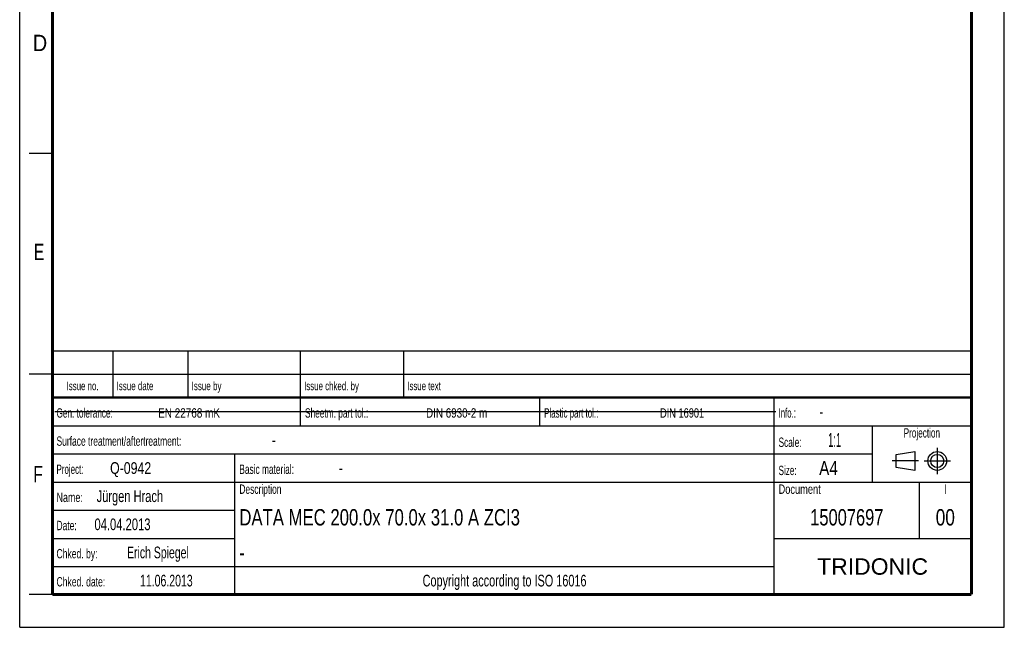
# Model space of a CAD drawing. Header units: millimetres. Extents: x 0 to 210, y 0 to 297.
# Tile 1 of 7: x 0 to 210, y 0 to 130. Entities that reach past the tile are written whole.
import ezdxf
from ezdxf.enums import TextEntityAlignment as Align

# ---------------------------------------------------------------- set-up
doc = ezdxf.new("R2010")
doc.units = ezdxf.units.MM
doc.header["$LTSCALE"] = 19.36
doc.linetypes.add('CENTER', pattern=[0.6, 0.375, -0.075, 0.075, -0.075])
doc.layers.get('0').update_dxf_attribs({"linetype": 'CONTINUOUS'})
doc.layers.add('DEFAULT_1', color=7, linetype='CENTER')
doc.layers.add('Z_NOTICE', color=7, linetype='CONTINUOUS')
doc.styles.add('TEXTSTYLE_2', font='txt', dxfattribs={"width": 0.75})
doc.styles.add('TEXTSTYLE_5', font='ARIAL.TTF')

# ---------------------------------------------------------------- blocks, each defined once
blk = doc.blocks.new('SYMBOL_2_BL0', base_point=(192.31, 35.47))
at = {"color": 2, "linetype": 'Continuous'}
for p, q in [((186.91, 36.87), (190.91, 37.47)), ((186.91, 34.07), (186.91, 36.87)), ((190.91, 37.47), (190.91, 33.47)), ((190.91, 33.47), (186.91, 34.07))]:
    blk.add_line(p, q, dxfattribs=at)
for radius in [2, 1.4]:
    blk.add_circle((195.71, 35.47), radius, dxfattribs=at)
at = {"layer": 'DEFAULT_1', "color": 2, "linetype": 'CENTER'}
for p, q in [((195.71, 38.27), (195.71, 32.67)), ((191.71, 35.47), (186.11, 35.47)), ((192.91, 35.47), (198.5, 35.47))]:
    blk.add_line(p, q, dxfattribs=at)

msp = doc.modelspace()

# ---------------------------------------------------------------- linework, layer by layer
at = {"color": 2, "linetype": 'Continuous'}
for p, q in [((0, 0), (0, 297)), ((210, 0), (210, 297)), ((7, 101), (2, 101)), ((6.914, 48.96), (6.914, 58.96)), ((6.914, 58.96), (202.914, 58.96)), ((19.914, 48.96), (19.914, 58.96)), ((35.914, 48.96), (35.914, 58.96)), ((59.914, 48.96), (59.914, 58.96)), ((81.914, 48.96), (81.914, 58.96)), ((202.914, 48.96), (202.914, 58.96)), ((7, 54), (2, 54)), ((6.914, 53.96), (202.914, 53.96)), ((6.914, 6.96), (6.914, 48.96)), ((6.914, 48.96), (202.914, 48.96)), ((6.914, 48.96), (202.914, 48.96)), ((59.914, 42.96), (59.914, 48.96)), ((110.914, 42.96), (110.914, 48.96)), ((160.914, 6.96), (160.914, 48.96)), ((202.914, 6.96), (202.914, 48.96)), ((6.914, 42.96), (202.914, 42.96)), ((181.914, 30.96), (181.914, 42.96)), ((6.914, 36.96), (181.914, 36.96)), ((45.914, 6.96), (45.914, 36.96)), ((6.914, 30.96), (202.914, 30.96)), ((191.914, 18.96), (191.914, 30.96)), ((6.914, 24.96), (45.914, 24.96)), ((6.914, 18.96), (45.914, 18.96)), ((160.914, 18.96), (202.914, 18.96)), ((6.914, 12.96), (160.914, 12.96)), ((7, 7), (2, 7)), ((6.914, 6.96), (202.914, 6.96)), ((0, 0), (210, 0))]:
    msp.add_line(p, q, dxfattribs=at)
at = {"color": 7, "linetype": 'Continuous'}
msp.add_line((7.468, 46.042), (161.268, 46.042), dxfattribs=at)
for points, const_width in [([(7, 7), (7, 290)], 0.7), ([(203, 7), (203, 290)], 0.7), ([(7, 49), (203, 49)], 0.5), ([(7, 7), (203, 7)], 0.7)]:
    msp.add_lwpolyline(points, dxfattribs=dict(at, const_width=const_width))

# ---------------------------------------------------------------- block references
at = {"color": 2, "linetype": 'Continuous'}
msp.add_blockref('SYMBOL_2_BL0', (192.305, 35.47), dxfattribs=at)

# ---------------------------------------------------------------- texts
at = {"color": 5, "linetype": 'Continuous', "style": 'TEXTSTYLE_2'}
for s, width, p in [('D', 0.904762, (2.807, 122.857)), ('E', 0.714286, (3.002, 78.302)), ('F', 0.714286, (2.922, 30.897))]:
    msp.add_text(s, height=3.5, dxfattribs=dict(at, width=width)).set_placement(p)
at = {"layer": 'Z_NOTICE', "color": 5, "linetype": 'Continuous', "style": 'TEXTSTYLE_2'}
for s, height, width, p in [('Issue date ', 1.8, 0.707792, (20.664, 50.56)), ('Issue by ', 1.8, 0.71164, (36.664, 50.56)), ('Issue chked. by', 1.8, 0.698413, (60.664, 50.56)), ('Issue text ', 1.8, 0.694805, (82.664, 50.56)), ('Gen. tolerance:', 2, 0.657143, (7.851, 44.71)), ('EN 22768 mK', 2, 0.792208, (29.53, 44.71)), ('Sheetm. part tol.:', 2, 0.662698, (60.851, 44.71)), ('DIN 6930-2 m', 2, 0.78373, (86.672, 44.71)), ('Plastic part tol.:', 2, 0.632275, (111.851, 44.71)), ('DIN 16901', 2, 0.73545, (136.577, 44.71)), ('Info.: ', 2, 0.622449, (161.851, 44.71)), ('-', 2.5, 0.714286, (170.565, 44.71)), ('Surface treatment/aftertreatment: ', 2, 0.67577, (7.851, 38.71)), ('Scale:  ', 2, 0.660714, (161.851, 38.46)), ('1:1', 3, 0.5, (172.422, 38.46)), ('-', 2.5, 0.714286, (53.803, 38.71)), ('Project: ', 2, 0.634921, (7.851, 32.71)), ('Q-0942', 2.5, 0.785714, (19.28, 32.71)), ('Basic material: ', 2, 0.66369, (46.851, 32.71)), ('-', 2.5, 0.714286, (68.089, 32.71)), ('Size: ', 2, 0.646825, (161.851, 32.46)), (' A4', 3, 0.809524, (169.613, 32.46)), ('Jürgen Hrach', 2.5, 0.705357, (16.422, 26.71)), ('Description', 2, 0.670996, (46.851, 28.46)), ('Document', 2, 0.738095, (161.851, 28.46)), ('Name: ', 2, 0.714286, (7.851, 26.71)), ('04.04.2013', 2.5, 0.714286, (15.946, 20.71)), ('Date: ', 2, 0.674603, (7.851, 20.71)), ('Chked. by: ', 2, 0.683983, (7.851, 14.71)), ('Erich Spiegel', 2.5, 0.668498, (22.899, 14.71)), ('Chked. date: ', 2, 0.684982, (7.851, 8.71)), ('11.06.2013', 2.5, 0.671429, (25.661, 8.71))]:
    msp.add_text(s, height=height, dxfattribs=dict(at, width=width)).set_placement(p)
for s, height, width, p in [('Issue no.', 1.8, 0.698413, (13.414, 50.56)), ('Projection', 2, 0.652381, (192.414, 40.46)), ('I', 2, 0.642857, (197.414, 28.46)), ('Copyright according to ISO 16016', 2.5, 0.694196, (103.414, 8.71))]:
    msp.add_text(s, height=height, dxfattribs=dict(at, width=width)).set_placement(p, align=Align.CENTER)
at = {"layer": 'Z_NOTICE', "color": 7, "linetype": 'Continuous', "style": 'TEXTSTYLE_2'}
for s, width, p in [('DATA MEC 200.0x 70.0x 31.0 A ZCI3', 0.761905, (46.851, 21.71)), ('-', 0.714286, (46.851, 14.21))]:
    msp.add_text(s, height=3.5, dxfattribs=dict(at, width=width)).set_placement(p)
for s, width, p in [('15007697', 0.75, (176.414, 21.71)), ('00', 0.785714, (197.414, 21.71))]:
    msp.add_text(s, height=3.5, dxfattribs=dict(at, width=width)).set_placement(p, align=Align.CENTER)
at = {"layer": 'Z_NOTICE', "color": 5, "linetype": 'Continuous', "style": 'TEXTSTYLE_5'}
msp.add_text('TRIDONIC', height=3.5, dxfattribs=at).set_placement((181.914, 11.21), align=Align.CENTER)

doc.saveas('drawing.dxf')
